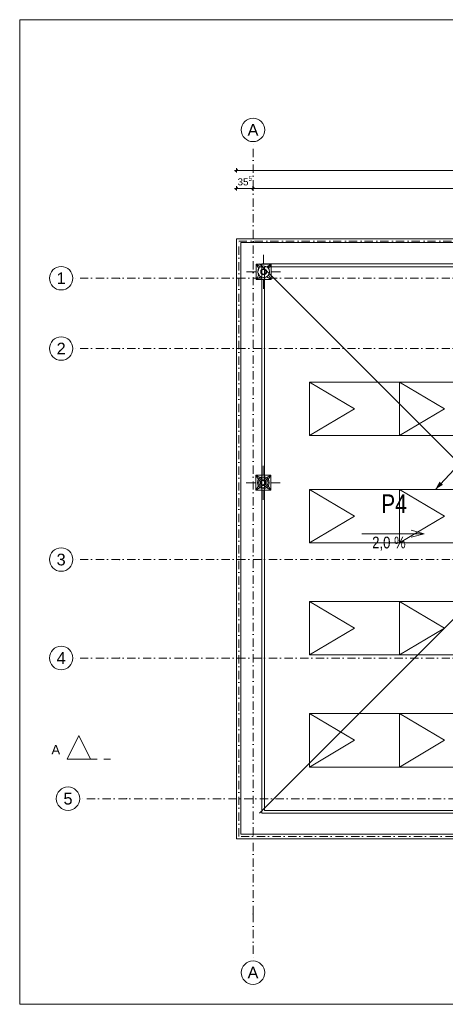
# Model space of a CAD drawing. Header units: millimetres. Extents: x -126905 to -83905, y -179170 to 5194.
# Tile 3 of 14: x -126905 to -117829, y -107352 to -86352. Entities that reach past the tile are written whole.
import ezdxf
from ezdxf.enums import TextEntityAlignment as Align

# ---------------------------------------------------------------- set-up
doc = ezdxf.new("R2010")
doc.units = ezdxf.units.MM
doc.header["$MEASUREMENT"] = 0
for name, pattern in [('BORDERX2', [35, 10, -5, 10, -5, 0, -5]), ('Kropki i Kreski', [335.138881, 176.388884, -88.194442, 0, -70.555556]), ('Przerywana', [282.222223, 141.111112, -141.111112]), ('Wipeout_Contour', [1000, 0, -1000])]:
    doc.linetypes.add(name, pattern=pattern)
for name, color, linetype in [('Nowe_0', 7, 'Continuous'), ('Nowe_Konstrukcja - Belki', 7, 'Continuous'), ('Nowe_Konstrukcja - Stropy', 7, 'Continuous'), ('Nowe_Konstrukcja - Ściany zew', 7, 'Continuous'), ('Nowe_Osie', 7, 'Continuous'), ('Nowe_Wymiarowanie - Ogólne', 7, 'Continuous'), ('Znaczniki - Przekroje', 7, 'Continuous')]:
    doc.layers.add(name, color=color, linetype=linetype)
for name, color, linetype, lineweight in [('Nowe_0_Nr_pióra__21', 7, 'Continuous', 20), ('Nowe_0_Nr_pióra__3', 7, 'Continuous', 13), ('Nowe_Konstrukcja - Belki_Nr_pióra__41', 7, 'Continuous', 13), ('Nowe_Konstrukcja - Stropy_Nr_pióra__3', 7, 'Continuous', 13), ('Nowe_Opisy - Tekst_Nr_pióra__4', 8, 'Continuous', 13), ('Nowe_Osie_Nr_pióra__3', 7, 'Continuous', 13), ('Nowe_Osie_Nr_pióra__4', 8, 'Continuous', 13), ('Nowe_Tabelka_Nr_pióra__3', 7, 'Continuous', 13), ('Nowe_Wymiarowanie - Ogólne_Nr_pióra__42', 8, 'Continuous', 25), ('Nowe_zagospodarowanie_Nr_pióra__21', 7, 'Continuous', 20)]:
    doc.layers.add(name, color=color, linetype=linetype, lineweight=lineweight)
for name, color, linetype, lineweight, true_color in [('Nowe_E PV Panele_Nr_pióra__1', 7, 'Continuous', 13, 0x6879ec), ('Nowe_E PV Panele_Nr_pióra__81', 7, 'Continuous', 13, 0x6a6a6a), ('Nowe_Konstrukcja - Ściany zew_Nr_pióra__87', 7, 'Continuous', 13, 0x6a6a6a), ('Nowe_wentylacja_Nr_pióra__61', 7, 'Continuous', 18, 0x6a6a6a), ('Nowe_Wymiarowanie - Ogólne_Nr_pióra__81', 7, 'Continuous', 13, 0x6a6a6a), ('Znaczniki - Przekroje_Nr_pióra__81', 7, 'Continuous', 13, 0x6a6a6a)]:
    doc.layers.add(name, color=color, linetype=linetype, lineweight=lineweight, true_color=true_color)
doc.styles.add('STYL_AUTOMATYCZNY_1', font='arial.ttf')
doc.styles.add('STYL_AUTOMATYCZNY_2', font='arial.ttf', dxfattribs={"width": 0.8})
doc.dimstyles.new('STYL_AUTOMATYCZNY__1', dxfattribs={"dimtxt": 150, "dimasz": 47.5, "dimexe": 0.18, "dimexo": 0.0625, "dimgap": 0, "dimtad": 1, "dimtih": 1, "dimtoh": 1, "dimdec": 0, "dimlfac": 0.1, "dimzin": 0, "dimdsep": 46, "dimtxsty": 'STYL_AUTOMATYCZNY_1', "dimblk": 'ARROWHEAD_6', "dimblk1": 'ARROWHEAD_6', "dimblk2": 'ARROWHEAD_6', "dimcen": 0.09, "dimse1": 1, "dimse2": 1, "dimclrd": 256, "dimclre": 256, "dimclrt": 8, "dimazin": 0, "dimtfac": 1, "dimtdec": 4, "dimtmove": 0, "dimatfit": 3, "dimfxl": 0, "dimtolj": 1, "dimtzin": 0, "dimarcsym": 0})
doc.dimstyles.new('STYL_AUTOMATYCZNY__4', dxfattribs={"dimtxt": 0.18, "dimasz": 182.4, "dimexe": 0.18, "dimexo": 0.0625, "dimgap": 0, "dimtad": 0, "dimtih": 1, "dimtoh": 1, "dimdec": 4, "dimzin": 0, "dimdsep": 46, "dimcen": 0.09, "dimadec": 0, "dimazin": 0, "dimtfac": 1, "dimtdec": 4, "dimtmove": 0, "dimatfit": 3, "dimldrblk": 'ARROWHEAD_5', "dimfxl": 0, "dimtolj": 1, "dimtzin": 0, "dimarcsym": 0})

# ---------------------------------------------------------------- blocks, each defined once
blk = doc.blocks.new('Strop_1_1', base_point=(-95570, -103727))
at = {"layer": 'Nowe_Konstrukcja - Stropy_Nr_pióra__3', "color": 7, "linetype": 'BORDERX2', "lineweight": 13, "flags": 128}
blk.add_lwpolyline([(-95570, -103727), (-122190, -103727), (-122190, -91107), (-95570, -91107)], close=True, dxfattribs=at)
blk = doc.blocks.new('Ściana_2_1', base_point=(-95570, -91107))
at = {"color": 254, "linetype": 'Wipeout_Contour', "lineweight": 0, "ltscale": 457256.311901}
blk.add_wipeout([(-122170, -91127), (-122190, -91107), (-122190, -91127)], dxfattribs=at).dxf.layer = 'Nowe_Konstrukcja - Ściany zew'
at = {"color": 254, "linetype": 'Wipeout_Contour', "lineweight": 0, "ltscale": 456996.978937}
blk.add_wipeout([(-121740, -91557), (-121760, -91537), (-121760, -91557)], dxfattribs=at).dxf.layer = 'Nowe_Konstrukcja - Ściany zew'
at = {"color": 254, "linetype": 'Wipeout_Contour', "lineweight": 0, "ltscale": 457283.633067}
blk.add_wipeout([(-122050, -91247), (-122170, -91127), (-122170, -91247)], dxfattribs=at).dxf.layer = 'Nowe_Konstrukcja - Ściany zew'
at = {"color": 254, "linetype": 'Wipeout_Contour', "lineweight": 0, "ltscale": 457038.830118}
blk.add_wipeout([(-121760, -91537), (-121810, -91487), (-121810, -91537)], dxfattribs=at).dxf.layer = 'Nowe_Konstrukcja - Ściany zew'
at = {"color": 254, "linetype": 'Wipeout_Contour', "lineweight": 0, "ltscale": 568930.247568}
blk.add_wipeout([(-122170, -91107), (-122170, -91127), (-95590, -91127), (-95590, -91107)], dxfattribs=at).dxf.layer = 'Nowe_Konstrukcja - Ściany zew'
at = {"color": 254, "linetype": 'Wipeout_Contour', "lineweight": 0, "ltscale": 457258.844525}
blk.add_wipeout([(-121810, -91487), (-122050, -91247), (-122050, -91487)], dxfattribs=at).dxf.layer = 'Nowe_Konstrukcja - Ściany zew'
at = {"color": 254, "linetype": 'Wipeout_Contour', "lineweight": 0, "ltscale": 457228.526686}
blk.add_wipeout([(-122170, -91107), (-122190, -91107), (-122170, -91127)], dxfattribs=at).dxf.layer = 'Nowe_Konstrukcja - Ściany zew'
at = {"color": 254, "linetype": 'Wipeout_Contour', "lineweight": 0, "ltscale": 569092.023185}
blk.add_wipeout([(-122050, -91127), (-122050, -91247), (-95710, -91247), (-95710, -91127)], dxfattribs=at).dxf.layer = 'Nowe_Konstrukcja - Ściany zew'
at = {"color": 254, "linetype": 'Wipeout_Contour', "lineweight": 0, "ltscale": 569973.278624}
blk.add_wipeout([(-121740, -91557), (-96020, -91557), (-96020, -91537), (-121740, -91537)], dxfattribs=at).dxf.layer = 'Nowe_Konstrukcja - Ściany zew'
at = {"color": 254, "linetype": 'Wipeout_Contour', "lineweight": 0, "ltscale": 457115.886165}
blk.add_wipeout([(-122050, -91127), (-122170, -91127), (-122050, -91247)], dxfattribs=at).dxf.layer = 'Nowe_Konstrukcja - Ściany zew'
at = {"color": 254, "linetype": 'Wipeout_Contour', "lineweight": 0, "ltscale": 456969.172308}
blk.add_wipeout([(-121740, -91537), (-121760, -91537), (-121740, -91557)], dxfattribs=at).dxf.layer = 'Nowe_Konstrukcja - Ściany zew'
at = {"layer": 'Nowe_Konstrukcja - Ściany zew_Nr_pióra__87', "color": 251, "linetype": 'Continuous', "lineweight": 13, "true_color": 0x6a6a6a, "flags": 128}
for points in [[(-122190, -91107), (-122190, -91127)], [(-95590, -91107), (-122190, -91107)]]:
    blk.add_lwpolyline(points, dxfattribs=at)
at = {"color": 254, "linetype": 'Wipeout_Contour', "lineweight": 0, "ltscale": 569885.938577}
blk.add_wipeout([(-121760, -91537), (-96000, -91537), (-96000, -91487), (-121760, -91487)], dxfattribs=at).dxf.layer = 'Nowe_Konstrukcja - Ściany zew'
at = {"color": 254, "linetype": 'Wipeout_Contour', "lineweight": 0, "ltscale": 456969.019776}
blk.add_wipeout([(-121760, -91487), (-121810, -91487), (-121760, -91537)], dxfattribs=at).dxf.layer = 'Nowe_Konstrukcja - Ściany zew'
at = {"color": 254, "linetype": 'Wipeout_Contour', "lineweight": 0, "ltscale": 569519.45487}
blk.add_wipeout([(-121810, -91487), (-95950, -91487), (-95950, -91247), (-121810, -91247)], dxfattribs=at).dxf.layer = 'Nowe_Konstrukcja - Ściany zew'
at = {"color": 254, "linetype": 'Wipeout_Contour', "lineweight": 0, "ltscale": 456923.065442}
blk.add_wipeout([(-121810, -91247), (-122050, -91247), (-121810, -91487)], dxfattribs=at).dxf.layer = 'Nowe_Konstrukcja - Ściany zew'
at = {"layer": 'Nowe_Konstrukcja - Ściany zew_Nr_pióra__87', "color": 251, "linetype": 'Continuous', "lineweight": 13, "true_color": 0x6a6a6a, "flags": 128}
blk.add_lwpolyline([(-121740, -91557), (-96020, -91557)], dxfattribs=at)
blk = doc.blocks.new('Ściana_3_1', base_point=(-122190, -91107))
at = {"color": 254, "linetype": 'Wipeout_Contour', "lineweight": 0, "ltscale": 478977.219924}
blk.add_wipeout([(-121740, -103277), (-121760, -103297), (-121740, -103297)], dxfattribs=at).dxf.layer = 'Nowe_Konstrukcja - Ściany zew'
at = {"color": 254, "linetype": 'Wipeout_Contour', "lineweight": 0, "ltscale": 480795.473755}
blk.add_wipeout([(-122170, -103707), (-122190, -103727), (-122170, -103727)], dxfattribs=at).dxf.layer = 'Nowe_Konstrukcja - Ściany zew'
at = {"color": 254, "linetype": 'Wipeout_Contour', "lineweight": 0, "ltscale": 479123.484754}
blk.add_wipeout([(-121760, -103297), (-121810, -103347), (-121760, -103347)], dxfattribs=at).dxf.layer = 'Nowe_Konstrukcja - Ściany zew'
at = {"color": 254, "linetype": 'Wipeout_Contour', "lineweight": 0, "ltscale": 480493.733817}
blk.add_wipeout([(-122050, -103587), (-122170, -103707), (-122050, -103707)], dxfattribs=at).dxf.layer = 'Nowe_Konstrukcja - Ściany zew'
at = {"color": 254, "linetype": 'Wipeout_Contour', "lineweight": 0, "ltscale": 625357.867696}
blk.add_wipeout([(-122170, -103707), (-122170, -91127), (-122190, -91127), (-122190, -103707)], dxfattribs=at).dxf.layer = 'Nowe_Konstrukcja - Ściany zew'
at = {"color": 254, "linetype": 'Wipeout_Contour', "lineweight": 0, "ltscale": 479725.732957}
blk.add_wipeout([(-121810, -103347), (-122050, -103587), (-121810, -103587)], dxfattribs=at).dxf.layer = 'Nowe_Konstrukcja - Ściany zew'
at = {"color": 254, "linetype": 'Wipeout_Contour', "lineweight": 0, "ltscale": 625127.244697}
blk.add_wipeout([(-122050, -103587), (-122050, -91247), (-122170, -91247), (-122170, -103587)], dxfattribs=at).dxf.layer = 'Nowe_Konstrukcja - Ściany zew'
at = {"color": 254, "linetype": 'Wipeout_Contour', "lineweight": 0, "ltscale": 623972.876165}
blk.add_wipeout([(-121740, -103277), (-121740, -91557), (-121760, -91557), (-121760, -103277)], dxfattribs=at).dxf.layer = 'Nowe_Konstrukcja - Ściany zew'
at = {"color": 254, "linetype": 'Wipeout_Contour', "lineweight": 0, "ltscale": 480796.368283}
blk.add_wipeout([(-122190, -103707), (-122190, -103727), (-122170, -103707)], dxfattribs=at).dxf.layer = 'Nowe_Konstrukcja - Ściany zew'
at = {"color": 254, "linetype": 'Wipeout_Contour', "lineweight": 0, "ltscale": 478978.123234}
blk.add_wipeout([(-121760, -103277), (-121760, -103297), (-121740, -103277)], dxfattribs=at).dxf.layer = 'Nowe_Konstrukcja - Ściany zew'
at = {"color": 254, "linetype": 'Wipeout_Contour', "lineweight": 0, "ltscale": 480506.157071}
blk.add_wipeout([(-122170, -103587), (-122170, -103707), (-122050, -103587)], dxfattribs=at).dxf.layer = 'Nowe_Konstrukcja - Ściany zew'
at = {"layer": 'Nowe_Konstrukcja - Ściany zew_Nr_pióra__87', "color": 251, "linetype": 'Continuous', "lineweight": 13, "true_color": 0x6a6a6a, "flags": 128}
for points in [[(-122190, -91127), (-122190, -103727)], [(-122190, -103727), (-122170, -103727)]]:
    blk.add_lwpolyline(points, dxfattribs=at)
at = {"color": 254, "linetype": 'Wipeout_Contour', "lineweight": 0, "ltscale": 624084.049447}
blk.add_wipeout([(-121760, -103297), (-121760, -91537), (-121810, -91537), (-121810, -103297)], dxfattribs=at).dxf.layer = 'Nowe_Konstrukcja - Ściany zew'
at = {"color": 254, "linetype": 'Wipeout_Contour', "lineweight": 0, "ltscale": 479127.855457}
blk.add_wipeout([(-121810, -103297), (-121810, -103347), (-121760, -103297)], dxfattribs=at).dxf.layer = 'Nowe_Konstrukcja - Ściany zew'
at = {"color": 254, "linetype": 'Wipeout_Contour', "lineweight": 0, "ltscale": 624541.822375}
blk.add_wipeout([(-121810, -103347), (-121810, -91487), (-122050, -91487), (-122050, -103347)], dxfattribs=at).dxf.layer = 'Nowe_Konstrukcja - Ściany zew'
at = {"color": 254, "linetype": 'Wipeout_Contour', "lineweight": 0, "ltscale": 479752.032869}
blk.add_wipeout([(-122050, -103347), (-122050, -103587), (-121810, -103347)], dxfattribs=at).dxf.layer = 'Nowe_Konstrukcja - Ściany zew'
at = {"layer": 'Nowe_Konstrukcja - Ściany zew_Nr_pióra__87', "color": 251, "linetype": 'Continuous', "lineweight": 13, "true_color": 0x6a6a6a, "flags": 128}
blk.add_lwpolyline([(-121740, -103277), (-121740, -91557)], dxfattribs=at)
blk = doc.blocks.new('Ściana_4_1', base_point=(-122190, -103727))
at = {"color": 254, "linetype": 'Wipeout_Contour', "lineweight": 0, "ltscale": 601351.83709}
blk.add_wipeout([(-96020, -103277), (-121740, -103277), (-121740, -103297), (-96020, -103297)], dxfattribs=at).dxf.layer = 'Nowe_Konstrukcja - Ściany zew'
at = {"color": 254, "linetype": 'Wipeout_Contour', "lineweight": 0, "ltscale": 602610.939578}
blk.add_wipeout([(-95590, -103707), (-122170, -103707), (-122170, -103727), (-95590, -103727)], dxfattribs=at).dxf.layer = 'Nowe_Konstrukcja - Ściany zew'
at = {"color": 254, "linetype": 'Wipeout_Contour', "lineweight": 0, "ltscale": 601451.673302}
blk.add_wipeout([(-96000, -103297), (-121760, -103297), (-121760, -103347), (-96000, -103347)], dxfattribs=at).dxf.layer = 'Nowe_Konstrukcja - Ściany zew'
at = {"color": 254, "linetype": 'Wipeout_Contour', "lineweight": 0, "ltscale": 602397.236849}
blk.add_wipeout([(-95710, -103587), (-122050, -103587), (-122050, -103707), (-95710, -103707)], dxfattribs=at).dxf.layer = 'Nowe_Konstrukcja - Ściany zew'
at = {"layer": 'Nowe_Konstrukcja - Ściany zew_Nr_pióra__87', "color": 251, "linetype": 'Continuous', "lineweight": 13, "true_color": 0x6a6a6a, "flags": 128}
blk.add_lwpolyline([(-122170, -103727), (-95590, -103727)], dxfattribs=at)
at = {"color": 254, "linetype": 'Wipeout_Contour', "lineweight": 0, "ltscale": 601860.201302}
blk.add_wipeout([(-95950, -103347), (-121810, -103347), (-121810, -103587), (-95950, -103587)], dxfattribs=at).dxf.layer = 'Nowe_Konstrukcja - Ściany zew'
at = {"layer": 'Nowe_Konstrukcja - Ściany zew_Nr_pióra__87', "color": 251, "linetype": 'Continuous', "lineweight": 13, "true_color": 0x6a6a6a, "flags": 128}
blk.add_lwpolyline([(-96020, -103277), (-121740, -103277)], dxfattribs=at)
blk = doc.blocks.new('Standardowy znacznik osi_4')
at = {"layer": 'Nowe_Osie_Nr_pióra__3', "color": 7, "linetype": 'Continuous', "lineweight": 13, "flags": 128}
for points in [[(0, 0, 1), (-500, 0, 1)], [(17973, 0, 1), (17473, 0, 1)]]:
    blk.add_lwpolyline(points, format="xyb", close=True, dxfattribs=at)
at = {"layer": 'Nowe_Osie_Nr_pióra__4', "color": 8, "linetype": 'Kropki i Kreski', "lineweight": 13}
for p, q in [((1000, 0), (16473, 0)), ((1000, 0), (1000, 0)), ((16473, 0), (16473, 0)), ((1000, 0), (0, 0)), ((16473, 0), (17473, 0))]:
    blk.add_line(p, q, dxfattribs=at)
for p in [(1000, 0), (16473, 0)]:
    blk.add_point(p, dxfattribs=at)
at = {"layer": 'Nowe_Osie_Nr_pióra__4', "color": 8, "lineweight": 13, "style": 'STYL_AUTOMATYCZNY_1'}
for tag, p in [('AC_MarkerText_1_0', (-68, -57)), ('AC_MarkerText_1_1', (17905, -57))]:
    blk.add_attdef(tag, text='', height=250, rotation=270, dxfattribs=at).set_placement(p, align=Align.TOP_CENTER)
blk = doc.blocks.new('Standardowy znacznik osi_5')
at = {"layer": 'Nowe_Osie_Nr_pióra__3', "color": 7, "linetype": 'Continuous', "lineweight": 13, "flags": 128}
blk.add_lwpolyline([(34349, 0, 1), (33849, 0, 1)], format="xyb", close=True, dxfattribs=at)
at = {"layer": 'Nowe_Osie_Nr_pióra__4', "color": 8, "linetype": 'Kropki i Kreski', "lineweight": 13}
for p, q in [((1000, 0), (32849, 0)), ((32849, 0), (33849, 0))]:
    blk.add_line(p, q, dxfattribs=at)
blk.add_point((32849, 0), dxfattribs=at)
blk.add_point((32849, 0), dxfattribs=at)
at = {"layer": 'Nowe_Osie_Nr_pióra__4', "color": 8, "lineweight": 13, "style": 'STYL_AUTOMATYCZNY_1'}
for tag, p in [('AC_MarkerText_1_0', (-250, -239)), ('AC_MarkerText_1_1', (34099, -239))]:
    blk.add_attdef(tag, text='', height=250, rotation=180, dxfattribs=at).set_placement(p, align=Align.TOP_CENTER)
blk = doc.blocks.new('Belka_1_1', base_point=(-122235, -91077))
at = {"layer": 'Nowe_Konstrukcja - Belki_Nr_pióra__41', "color": 7, "linetype": 'Continuous', "lineweight": 13}
for p, q in [((-122285, -91027), (-95490, -91027)), ((-121685, -91627), (-96089, -91627))]:
    blk.add_line(p, q, dxfattribs=at)
at = {"layer": 'Nowe_Konstrukcja - Belki_Nr_pióra__41', "color": 7, "linetype": 'Kropki i Kreski', "lineweight": 13}
blk.add_line((-122235, -91077), (-95540, -91077), dxfattribs=at)
blk = doc.blocks.new('Belka_3_1', base_point=(-95525, -103772))
at = {"layer": 'Nowe_Konstrukcja - Belki_Nr_pióra__41', "color": 7, "linetype": 'Continuous', "lineweight": 13}
for p, q in [((-96075, -103222), (-121685, -103222)), ((-95474, -103822), (-122285, -103822))]:
    blk.add_line(p, q, dxfattribs=at)
at = {"layer": 'Nowe_Konstrukcja - Belki_Nr_pióra__41', "color": 7, "linetype": 'Kropki i Kreski', "lineweight": 13}
blk.add_line((-95525, -103772), (-122235, -103772), dxfattribs=at)
blk = doc.blocks.new('Belka_4_1', base_point=(-122235, -103772))
at = {"layer": 'Nowe_Konstrukcja - Belki_Nr_pióra__41', "color": 7, "linetype": 'Continuous', "lineweight": 13}
for p, q in [((-122285, -103822), (-122285, -91027)), ((-121685, -103222), (-121685, -91627))]:
    blk.add_line(p, q, dxfattribs=at)
at = {"layer": 'Nowe_Konstrukcja - Belki_Nr_pióra__41', "color": 7, "linetype": 'Kropki i Kreski', "lineweight": 13}
blk.add_line((-122235, -103772), (-122235, -91077), dxfattribs=at)
blk = doc.blocks.new('Polilinia_2_1', base_point=(-119612, -97317))
at = {"layer": 'Nowe_0_Nr_pióra__21', "color": 7, "linetype": 'Continuous', "lineweight": 20}
for q in [(-118558, -97242), (-118558, -97392)]:
    blk.add_line((-118278, -97317), q, dxfattribs=at)
at = {"layer": 'Nowe_0_Nr_pióra__3', "color": 7, "linetype": 'Continuous', "lineweight": 13, "flags": 128}
blk.add_lwpolyline([(-119612, -97317), (-118278, -97317)], dxfattribs=at)
blk = doc.blocks.new('*D24')
at = {"layer": 'Nowe_Wymiarowanie - Ogólne_Nr_pióra__81', "color": 251, "linetype": 'Continuous', "lineweight": 13, "true_color": 0x6a6a6a}
for p, q in [((-122322, -89566), (-122285, -89566)), ((-122260, -89541), (-122310, -89591)), ((-122285, -89613), (-122285, -89519)), ((-122285, -89566), (-95490, -89566)), ((-95515, -89591), (-95465, -89541)), ((-95490, -89613), (-95490, -89519)), ((-95490, -89566), (-95452, -89566))]:
    blk.add_line(p, q, dxfattribs=at)
at = {"layer": 'Nowe_Wymiarowanie - Ogólne_Nr_pióra__42', "color": 8, "lineweight": 25, "insert": (-109182, -89545), "char_height": 150, "attachment_point": 7, "style": 'STYL_AUTOMATYCZNY_1'}
blk.add_mtext('\\A1;{\\pql;\\fArial|b0|i0|c238|p0;\\W1.000000;2\xa0679\\fArial|b0|i0|c238|p0;\\W1.000000;\\A1{\\H.66x;\\S5^  ;}}', dxfattribs=at)
blk = doc.blocks.new('ARROWHEAD_6')
at = {"color": 0, "linetype": 'Continuous', "lineweight": 0}
for p, q in [((0, 0), (-1, 0)), ((-0.5, -0.5), (0.5, 0.5))]:
    blk.add_line(p, q, dxfattribs=at)
blk = doc.blocks.new('*D26')
at = {"layer": 'Nowe_Wymiarowanie - Ogólne_Nr_pióra__81', "color": 251, "linetype": 'Continuous', "lineweight": 13, "true_color": 0x6a6a6a}
for p, q in [((-122322, -89950), (-122285, -89950)), ((-122260, -89925), (-122310, -89975)), ((-122285, -89997), (-122285, -89904)), ((-122285, -89950), (-121930, -89950)), ((-121905, -89925), (-121955, -89975)), ((-121930, -89997), (-121930, -89904))]:
    blk.add_line(p, q, dxfattribs=at)
at = {"layer": 'Nowe_Wymiarowanie - Ogólne_Nr_pióra__42', "color": 8, "lineweight": 25, "insert": (-122259, -89930), "char_height": 150, "attachment_point": 7, "style": 'STYL_AUTOMATYCZNY_1'}
blk.add_mtext('\\A1;{\\pql;\\fArial|b0|i0|c238|p0;\\W1.000000;35\\fArial|b0|i0|c238|p0;\\W1.000000;\\A1{\\H.66x;\\S5^  ;}}', dxfattribs=at)
blk = doc.blocks.new('*D27')
at = {"layer": 'Nowe_Wymiarowanie - Ogólne_Nr_pióra__81', "color": 251, "linetype": 'Continuous', "lineweight": 13, "true_color": 0x6a6a6a}
for p, q in [((-121905, -89925), (-121955, -89975)), ((-121930, -89997), (-121930, -89904)), ((-121930, -89950), (-112030, -89950)), ((-112005, -89925), (-112055, -89975)), ((-112030, -89997), (-112030, -89904))]:
    blk.add_line(p, q, dxfattribs=at)
at = {"layer": 'Nowe_Wymiarowanie - Ogólne_Nr_pióra__42', "color": 8, "lineweight": 25, "insert": (-117151, -89920), "char_height": 150, "attachment_point": 7, "style": 'STYL_AUTOMATYCZNY_1'}
blk.add_mtext('\\A1;{\\pql;\\fArial|b0|i0|c238|p0;\\W1.000000;990}', dxfattribs=at)
blk = doc.blocks.new('Płaszczyzna odcinająca_4_1', base_point=(-125642, -102122))
at = {"layer": 'Znaczniki - Przekroje_Nr_pióra__81', "color": 251, "linetype": 'Przerywana', "lineweight": 13, "true_color": 0x6a6a6a}
blk.add_line((-125392, -102122), (-124892, -102122), dxfattribs=at)
at = {"layer": 'Znaczniki - Przekroje_Nr_pióra__81', "color": 251, "lineweight": 13, "true_color": 0x6a6a6a, "insert": (-126042, -102022), "char_height": 200, "attachment_point": 9, "style": 'STYL_AUTOMATYCZNY_1'}
blk.add_mtext('\\A1;{\\pqr;\\pt0;\\fArial|b0|i0|c238|p0;\\W1.000000;A}', dxfattribs=at)
at = {"color": 254, "linetype": 'Wipeout_Contour', "lineweight": 0, "ltscale": 485415.928724}
blk.add_wipeout([(-125892, -102122), (-125392, -102122), (-125642, -101622)], dxfattribs=at).dxf.layer = 'Znaczniki - Przekroje'
at = {"layer": 'Znaczniki - Przekroje_Nr_pióra__81', "color": 251, "linetype": 'Continuous', "lineweight": 13, "true_color": 0x6a6a6a, "flags": 128}
blk.add_lwpolyline([(-125892, -102122), (-125392, -102122), (-125642, -101622)], close=True, dxfattribs=at)
blk = doc.blocks.new('ARROWHEAD_5')
at = {"linetype": 'Continuous', "lineweight": 0}
blk.add_hatch(color=0, dxfattribs=at).paths.add_polyline_path([(-1, 0.2679), (0, 0), (-1, -0.2679)])
at = {"color": 0, "linetype": 'Continuous', "lineweight": 0}
blk.add_line((0, 0), (-1, 0), dxfattribs=at)

msp = doc.modelspace()

# ---------------------------------------------------------------- linework, layer by layer
at = {"layer": 'Nowe_E PV Panele_Nr_pióra__1', "color": 171, "linetype": 'Continuous', "lineweight": 13, "true_color": 0x6879ec}
for points in [[(-120724.4, -94081.7), (-118804.4, -94081.7), (-118804.4, -95221.7), (-120724.4, -95221.7)], [(-118804.4, -94081.7), (-116884.4, -94081.7), (-116884.4, -95221.7), (-118804.4, -95221.7)], [(-120724.4, -96371.7), (-118804.4, -96371.7), (-118804.4, -97511.7), (-120724.4, -97511.7)], [(-118804.4, -96371.7), (-116884.4, -96371.7), (-116884.4, -97511.7), (-118804.4, -97511.7)], [(-120724.4, -98761.7), (-118804.4, -98761.7), (-118804.4, -99901.7), (-120724.4, -99901.7)], [(-118804.4, -98761.7), (-116884.4, -98761.7), (-116884.4, -99901.7), (-118804.4, -99901.7)], [(-120724.4, -101151.7), (-118804.4, -101151.7), (-118804.4, -102291.7), (-120724.4, -102291.7)], [(-118804.4, -101151.7), (-116884.4, -101151.7), (-116884.4, -102291.7), (-118804.4, -102291.7)]]:
    msp.add_lwpolyline(points, close=True, dxfattribs=at)
for points in [[(-120724.4, -94081.7), (-119764.4, -94651.7), (-120724.4, -95221.7)], [(-118804.4, -94081.7), (-117844.4, -94651.7), (-118804.4, -95221.7)], [(-120724.4, -96371.7), (-119764.4, -96941.7), (-120724.4, -97511.7)], [(-118804.4, -96371.7), (-117844.4, -96941.7), (-118804.4, -97511.7)], [(-120724.4, -98761.7), (-119764.4, -99331.7), (-120724.4, -99901.7)], [(-118804.4, -98761.7), (-117844.4, -99331.7), (-118804.4, -99901.7)], [(-120724.4, -101151.7), (-119764.4, -101721.7), (-120724.4, -102291.7)], [(-118804.4, -101151.7), (-117844.4, -101721.7), (-118804.4, -102291.7)]]:
    msp.add_lwpolyline(points, dxfattribs=at)
at = {"layer": 'Nowe_wentylacja_Nr_pióra__61', "color": 251, "linetype": 'Continuous', "lineweight": 18, "true_color": 0x6a6a6a}
for p, q in [((-121634.2, -91833.2), (-121540.1, -91891.1)), ((-121540.1, -91891.1), (-121598, -91797.1)), ((-121604.9, -96158.5), (-121547, -96064.4)), ((-121547, -96064.4), (-121547, -96389.4)), ((-121547, -96389.4), (-121604.9, -96295.3))]:
    msp.add_line(p, q, dxfattribs=at)
at = {"layer": 'Nowe_wentylacja_Nr_pióra__61', "color": 251, "linetype": 'Continuous', "lineweight": 18, "true_color": 0x6a6a6a, "flags": 128}
for points in [[(-121340.1, -91728.6), (-121540.1, -91728.6)], [(-121347, -96226.9), (-121547, -96226.9)]]:
    msp.add_lwpolyline(points, dxfattribs=at)

# ---------------------------------------------------------------- block references
at = {"layer": 'Nowe_0', "color": 7, "linetype": 'Continuous', "lineweight": 13}
msp.add_blockref('Polilinia_2_1', (-119612.1, -97317.5), dxfattribs=at)
at = {"layer": 'Nowe_Konstrukcja - Stropy', "color": 7, "linetype": 'BORDERX2', "lineweight": 13}
msp.add_blockref('Strop_1_1', (-95569.5, -103726.6), dxfattribs=at)

# ---------------------------------------------------------------- texts
at = {"layer": 'Nowe_Opisy - Tekst_Nr_pióra__4', "color": 8, "linetype": 'Continuous', "lineweight": 13, "insert": (-118673.6, -97675.1), "char_height": 250, "attachment_point": 9, "style": 'STYL_AUTOMATYCZNY_2'}
msp.add_mtext('\\A1;{\\pqr;\\fArial|b0|i0|c238|p0;\\W0.800000;2,0 %}', dxfattribs=at)
at = {"layer": 'Nowe_Tabelka_Nr_pióra__3', "color": 7, "linetype": 'Continuous', "lineweight": 13, "insert": (-118922.9, -96877.2), "char_height": 400, "attachment_point": 8, "style": 'STYL_AUTOMATYCZNY_2'}
msp.add_mtext('\\A1;{\\pqc;\\fArial|b0|i0|c238|p0;\\W0.800000;P4}', dxfattribs=at)

# ---------------------------------------------------------------- dimensions: what is measured, and where the dimension line sits
at = {"layer": 'Nowe_Wymiarowanie - Ogólne', "color": 251, "linetype": 'Continuous', "lineweight": 13, "true_color": 0x6a6a6a}
dim = msp.add_linear_dim(base=(-112029.5, -89950.5), p1=(-121929.5, -90737.4), p2=(-112029.5, -89953.6), dimstyle='STYL_AUTOMATYCZNY__1', dxfattribs=at)
dim.commit()
dim.dimension.update_dxf_attribs({"geometry": '*D27', "text_midpoint": (-116979.9, -89845.5), "dimtype": 160})

# ---------------------------------------------------------------- leaders
at = {"layer": 'Nowe_E PV Panele_Nr_pióra__81', "color": 251, "linetype": 'Continuous', "lineweight": 13, "true_color": 0x6a6a6a, "annotation_type": 0, "has_hookline": 1, "hookline_direction": 0, "text_width": 1874.3}
msp.add_leader([(-118041.2, -96371.7), (-117541.2, -95839.1), (-116104.1, -95871.7)], dimstyle='STYL_AUTOMATYCZNY__4', dxfattribs=at)

# ---------------------------------------------------------------- next in the draw order: block references
at = {"layer": 'Nowe_Konstrukcja - Ściany zew', "color": 7, "lineweight": 20}
msp.add_blockref('Ściana_2_1', (-95569.5, -91106.6), dxfattribs=at)

# ---------------------------------------------------------------- next in the draw order: linework, layer by layer
at = {"layer": 'Nowe_wentylacja_Nr_pióra__61', "color": 251, "linetype": 'Continuous', "lineweight": 18, "true_color": 0x6a6a6a}
for p, q in [((-121540.1, -91566.1), (-121634.2, -91624)), ((-121598, -91660.2), (-121540.1, -91566.1)), ((-121540.1, -91566.1), (-121540.1, -91891.1))]:
    msp.add_line(p, q, dxfattribs=at)

# ---------------------------------------------------------------- next in the draw order: block references
at = {"layer": 'Nowe_Konstrukcja - Ściany zew', "color": 7, "lineweight": 20}
msp.add_blockref('Ściana_3_1', (-122189.5, -91106.6), dxfattribs=at)

# ---------------------------------------------------------------- next in the draw order: linework, layer by layer
at = {"layer": 'Nowe_0_Nr_pióra__3', "color": 7, "linetype": 'Continuous', "lineweight": 13, "flags": 128}
msp.add_lwpolyline([(-121789.5, -91556.6), (-116179.5, -97166.6)], dxfattribs=at)
at = {"layer": 'Nowe_wentylacja_Nr_pióra__61', "color": 251, "linetype": 'Continuous', "lineweight": 18, "true_color": 0x6a6a6a}
for p, q in [((-121865.1, -91891.1), (-121865.1, -91566.1)), ((-121865.1, -91566.1), (-121540.1, -91566.1)), ((-121865.1, -91566.1), (-121807.2, -91660.2)), ((-121771, -91624), (-121865.1, -91566.1)), ((-121807.2, -91797.1), (-121865.1, -91891.1)), ((-121865.1, -91891.1), (-121771, -91833.2)), ((-121540.1, -91891.1), (-121865.1, -91891.1)), ((-121872, -96389.4), (-121872, -96064.4)), ((-121872, -96064.4), (-121547, -96064.4)), ((-121777.9, -96122.3), (-121872, -96064.4)), ((-121872, -96064.4), (-121814.1, -96158.5)), ((-121547, -96064.4), (-121641.1, -96122.3)), ((-121814.1, -96295.3), (-121872, -96389.4)), ((-121872, -96389.4), (-121777.9, -96331.5)), ((-121547, -96389.4), (-121872, -96389.4)), ((-121641.1, -96331.5), (-121547, -96389.4))]:
    msp.add_line(p, q, dxfattribs=at)
at = {"layer": 'Nowe_wentylacja_Nr_pióra__61', "color": 251, "linetype": 'Continuous', "lineweight": 18, "true_color": 0x6a6a6a, "flags": 128}
for points in [[(-121702.6, -91366.1), (-121702.6, -91566.1)], [(-122065.1, -91728.6), (-121865.1, -91728.6)], [(-121702.6, -92091.1), (-121702.6, -91891.1)], [(-121709.5, -95864.4), (-121709.5, -96064.4)], [(-122072, -96226.9), (-121872, -96226.9)], [(-121709.5, -96589.4), (-121709.5, -96389.4)]]:
    msp.add_lwpolyline(points, dxfattribs=at)
at = {"layer": 'Nowe_wentylacja_Nr_pióra__61', "color": 251, "linetype": 'Continuous', "lineweight": 18, "true_color": 0x6a6a6a}
for centre, radius in [((-121702.6, -91728.6), 125), ((-121702.6, -91728.6), 125), ((-121702.6, -91728.6), 62.5), ((-121702.6, -91728.6), 62.5), ((-121702.6, -91728.6), 62.5), ((-121702.6, -91728.6), 62.5), ((-121702.6, -91728.6), 62.5), ((-121702.6, -91728.6), 62.5), ((-121702.6, -91728.6), 62.5), ((-121702.6, -91728.6), 62.5), ((-121702.6, -91728.6), 62.5), ((-121702.6, -91728.6), 50), ((-121702.6, -91728.6), 50), ((-121709.5, -96226.9), 125), ((-121709.5, -96226.9), 125), ((-121709.5, -96226.9), 100), ((-121728.3, -96226.9), 50), ((-121709.5, -96226.9), 62.5), ((-121709.5, -96226.9), 62.5), ((-121709.5, -96226.9), 62.5), ((-121709.5, -96226.9), 62.5), ((-121709.5, -96226.9), 62.5), ((-121709.5, -96226.9), 62.5), ((-121709.5, -96226.9), 62.5), ((-121709.5, -96226.9), 62.5), ((-121709.5, -96226.9), 62.5), ((-121709.5, -96226.9), 50)]:
    msp.add_circle(centre, radius, dxfattribs=at)

# ---------------------------------------------------------------- next in the draw order: block references
at = {"layer": 'Nowe_Konstrukcja - Belki', "color": 7, "lineweight": 13}
msp.add_blockref('Belka_1_1', (-122234.5, -91076.6), dxfattribs=at)
at = {"layer": 'Nowe_Konstrukcja - Ściany zew', "color": 7, "lineweight": 20}
msp.add_blockref('Ściana_4_1', (-122189.5, -103726.6), dxfattribs=at)
at = {"layer": 'Nowe_Osie', "color": 8, "linetype": 'Continuous', "lineweight": 15}
ref = msp.add_blockref('Standardowy znacznik osi_5', (-91921.8, -91866.6), dxfattribs=dict(at, zscale=1000, rotation=180))
ref.add_attrib('AC_MarkerText_1_1', '1', dxfattribs={"layer": 'Nowe_Osie_Nr_pióra__4', "color": 8, "lineweight": 13, "height": 250, "rotation": 360, "style": 'STYL_AUTOMATYCZNY_1'}).set_placement((-126021.1, -91741.6), align=Align.TOP_CENTER)
ref = msp.add_blockref('Standardowy znacznik osi_5', (-91921.8, -93366.6), dxfattribs=dict(at, zscale=1000, rotation=180))
ref.add_attrib('AC_MarkerText_1_1', '2', dxfattribs={"layer": 'Nowe_Osie_Nr_pióra__4', "color": 8, "lineweight": 13, "height": 250, "rotation": 360, "style": 'STYL_AUTOMATYCZNY_1'}).set_placement((-126021.1, -93241.6), align=Align.TOP_CENTER)
ref = msp.add_blockref('Standardowy znacznik osi_5', (-91921.8, -97866.6), dxfattribs=dict(at, zscale=1000, rotation=180))
ref.add_attrib('AC_MarkerText_1_1', '3', dxfattribs={"layer": 'Nowe_Osie_Nr_pióra__4', "color": 8, "lineweight": 13, "height": 250, "rotation": 360, "style": 'STYL_AUTOMATYCZNY_1'}).set_placement((-126021.1, -97741.6), align=Align.TOP_CENTER)
ref = msp.add_blockref('Standardowy znacznik osi_5', (-91921.8, -99966.6), dxfattribs=dict(at, zscale=1000, rotation=180))
ref.add_attrib('AC_MarkerText_1_1', '4', dxfattribs={"layer": 'Nowe_Osie_Nr_pióra__4', "color": 8, "lineweight": 13, "height": 250, "rotation": 360, "style": 'STYL_AUTOMATYCZNY_1'}).set_placement((-126021.1, -99841.6), align=Align.TOP_CENTER)

# ---------------------------------------------------------------- next in the draw order: dimensions: what is measured, and where the dimension line sits
at = {"layer": 'Nowe_Wymiarowanie - Ogólne', "color": 251, "linetype": 'Continuous', "lineweight": 13, "true_color": 0x6a6a6a}
for base, p1, p2, picture, middle in [((-95489.6, -89566), (-122284.5, -91026.6), (-95489.6, -91026.6), '*D24', (-108722.9, -89461)), ((-121929.5087, -89950.4906), (-122284.5084, -91026.6145), (-121929.5087, -90737.3895), '*D26', (-121943.0756, -89845.4906))]:
    dim = msp.add_linear_dim(base=base, p1=p1, p2=p2, dimstyle='STYL_AUTOMATYCZNY__1', dxfattribs=at)
    dim.commit()
    dim.dimension.update_dxf_attribs({"geometry": picture, "text_midpoint": middle, "dimtype": 160})

# ---------------------------------------------------------------- next in the draw order: linework, layer by layer
at = {"layer": 'Nowe_0_Nr_pióra__3', "color": 7, "linetype": 'Continuous', "lineweight": 13, "flags": 128}
msp.add_lwpolyline([(-121789.5, -103276.6), (-116179.5, -97666.6)], dxfattribs=at)
at = {"layer": 'Nowe_zagospodarowanie_Nr_pióra__21', "color": 7, "linetype": 'Continuous', "lineweight": 20, "flags": 128}
msp.add_lwpolyline([(-126905, -86352.4), (-126905, -107352.4), (-83905, -107352.4), (-83905, -86352.4)], close=True, dxfattribs=at)

# ---------------------------------------------------------------- next in the draw order: block references
at = {"layer": 'Nowe_Konstrukcja - Belki', "color": 7, "lineweight": 13}
for name, p in [('Belka_4_1', (-122234.5, -103771.6)), ('Belka_3_1', (-95524.5, -103771.6))]:
    msp.add_blockref(name, p, dxfattribs=at)
at = {"layer": 'Nowe_Osie', "color": 8, "linetype": 'Continuous', "lineweight": 15}
ref = msp.add_blockref('Standardowy znacznik osi_4', (-121929.5, -106426.6), dxfattribs=dict(at, zscale=1000, rotation=90))
ref.add_attrib('AC_MarkerText_1', 'A', dxfattribs={"layer": 'Nowe_Osie_Nr_pióra__4', "color": 8, "lineweight": 13, "height": 250, "rotation": 360, "style": 'STYL_AUTOMATYCZNY_1'}).set_placement((-121929.5, -106551.6), align=Align.TOP_CENTER)
ref.add_attrib('AC_MarkerText_1_1', 'A', dxfattribs={"layer": 'Nowe_Osie_Nr_pióra__4', "color": 8, "lineweight": 13, "height": 250, "rotation": 360, "style": 'STYL_AUTOMATYCZNY_1'}).set_placement((-121929.5, -88578.6), align=Align.TOP_CENTER)
ref = msp.add_blockref('Standardowy znacznik osi_5', (-91775.7, -102966.6), dxfattribs=dict(at, zscale=1000, rotation=180))
ref.add_attrib('AC_MarkerText_1_1', '5', dxfattribs={"layer": 'Nowe_Osie_Nr_pióra__4', "color": 8, "lineweight": 13, "height": 250, "rotation": 360, "style": 'STYL_AUTOMATYCZNY_1'}).set_placement((-125875.1, -102841.6), align=Align.TOP_CENTER)

# ---------------------------------------------------------------- next in the draw order: block references
at = {"layer": 'Znaczniki - Przekroje', "color": 251, "lineweight": 13, "true_color": 0x6a6a6a}
msp.add_blockref('Płaszczyzna odcinająca_4_1', (-125642.2, -102122.1), dxfattribs=at)

doc.saveas('drawing.dxf')
